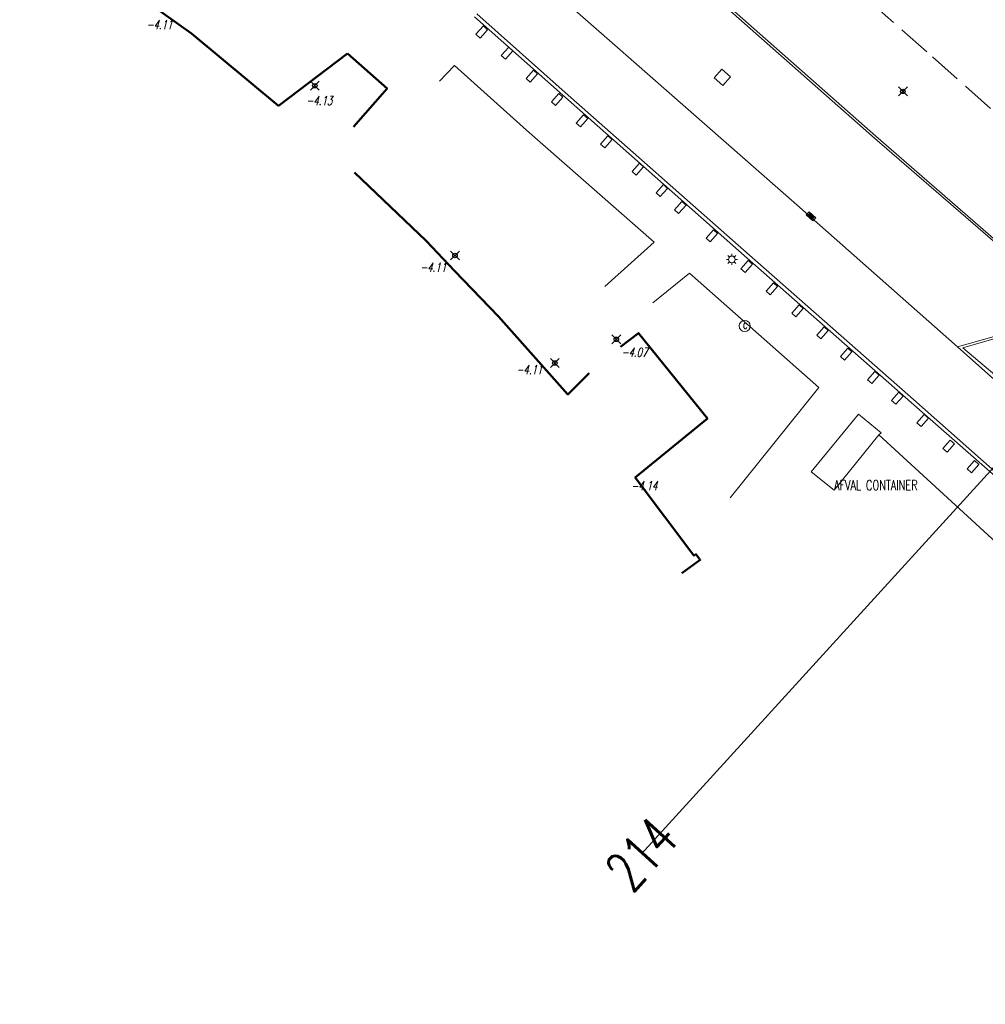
# Model space of a CAD drawing. Header units: metres. Extents: x 113132 to 113925, y 483082 to 483769.
# Tile 40 of 54: x 113707 to 113751, y 483194 to 483238. Entities that reach past the tile are written whole.
import ezdxf
from ezdxf.enums import TextEntityAlignment as Align

# ---------------------------------------------------------------- set-up
doc = ezdxf.new("R2010")
doc.units = ezdxf.units.M
doc.header["$PDMODE"] = 35
doc.header["$PDSIZE"] = 0.2
doc.linetypes.add('TALUDLIJN', pattern=[2, 1.5, -0.5])
for name, color, linetype in [('$detailpunten', 4, 'CONTINUOUS'), ('profiellijn_50m', 6, 'CONTINUOUS'), ('profielnummer_50m', 6, 'CONTINUOUS')]:
    doc.layers.add(name, color=color, linetype=linetype)
for name, color, linetype, lineweight in [('BSBL_Beton_schampblok', 7, 'CONTINUOUS', 18), ('DRPL_dorpelhoogte', 6, 'CONTINUOUS', 18), ('GHGB_gevel_hoofdgebouw', 1, 'CONTINUOUS', 50), ('KKLI_kant_klinkers', 7, 'CONTINUOUS', 18), ('KOLK_straatkolk', 7, 'CONTINUOUS', 18), ('KOVM_kant_overig_materiaal', 6, 'CONTINUOUS', 18), ('KSTC_caikast', 7, 'CONTINUOUS', 18), ('KTEG_kant_tegels', 7, 'CONTINUOUS', 18), ('LNTP_lantaarnpaal', 7, 'CONTINUOUS', 18), ('RPUT_rioolput_inspectieput', 7, 'CONTINUOUS', 18), ('TALH_talud_hoog', 32, 'TALUDLIJN', 18)]:
    doc.layers.add(name, color=color, linetype=linetype, lineweight=lineweight)
doc.layers.add('Defpoints2', color=11, linetype='CONTINUOUS', lineweight=18, plot=False)
doc.styles.add('Romans', font='romans.shx', dxfattribs={"width": 0.7, "height": 2})
doc.styles.get("Standard").update_dxf_attribs({"font": 'romans.shx', "height": 0.9})

# ---------------------------------------------------------------- blocks, each defined once
blk = doc.blocks.new('mvpnt-flat-11')
at = {"layer": '$detailpunten', "linetype": 'Continuous'}
blk.add_point((0, 0), dxfattribs=at)
blk = doc.blocks.new('mvpnt-flat-12')
at = {"layer": '$detailpunten', "linetype": 'Continuous'}
blk.add_point((0, 0), dxfattribs=at)
blk = doc.blocks.new('mvpnt-flat-13')
at = {"layer": '$detailpunten', "linetype": 'Continuous'}
blk.add_point((0, 0), dxfattribs=at)
blk = doc.blocks.new('mvpnt-flat-14')
at = {"layer": '$detailpunten', "linetype": 'Continuous'}
blk.add_point((0, 0), dxfattribs=at)
blk = doc.blocks.new('mvpnt-flat-530')
at = {"layer": '$detailpunten', "linetype": 'Continuous'}
blk.add_point((0, 0), dxfattribs=at)
blk = doc.blocks.new('BSBL-flat-15')
at = {"layer": 'BSBL_Beton_schampblok'}
for points in [[(-0.259, -0.104), (0.072, 0.27)], [(-0.072, -0.27), (0.259, 0.104)], [(0.259, 0.104), (0.072, 0.27)], [(-0.072, -0.27), (-0.259, -0.104)]]:
    blk.add_lwpolyline(points, dxfattribs=at)
blk = doc.blocks.new('BSBL-flat-17')
at = {"layer": 'BSBL_Beton_schampblok'}
for points in [[(-0.259, -0.104), (0.072, 0.27)], [(-0.072, -0.27), (0.259, 0.104)], [(0.259, 0.104), (0.072, 0.27)], [(-0.072, -0.27), (-0.259, -0.104)]]:
    blk.add_lwpolyline(points, dxfattribs=at)
blk = doc.blocks.new('BSBL-flat-18')
at = {"layer": 'BSBL_Beton_schampblok'}
for points in [[(-0.259, -0.104), (0.072, 0.27)], [(-0.072, -0.27), (0.259, 0.104)], [(0.259, 0.104), (0.072, 0.27)], [(-0.072, -0.27), (-0.259, -0.104)]]:
    blk.add_lwpolyline(points, dxfattribs=at)
blk = doc.blocks.new('BSBL-flat-19')
at = {"layer": 'BSBL_Beton_schampblok'}
for points in [[(-0.259, -0.104), (0.072, 0.27)], [(-0.072, -0.27), (0.259, 0.104)], [(0.259, 0.104), (0.072, 0.27)], [(-0.072, -0.27), (-0.259, -0.104)]]:
    blk.add_lwpolyline(points, dxfattribs=at)
blk = doc.blocks.new('BSBL-flat-20')
at = {"layer": 'BSBL_Beton_schampblok'}
for points in [[(-0.259, -0.104), (0.072, 0.27)], [(-0.072, -0.27), (0.259, 0.104)], [(0.259, 0.104), (0.072, 0.27)], [(-0.072, -0.27), (-0.259, -0.104)]]:
    blk.add_lwpolyline(points, dxfattribs=at)
blk = doc.blocks.new('BSBL-flat-21')
at = {"layer": 'BSBL_Beton_schampblok'}
for points in [[(-0.259, -0.104), (0.072, 0.27)], [(-0.072, -0.27), (0.259, 0.104)], [(0.259, 0.104), (0.072, 0.27)], [(-0.072, -0.27), (-0.259, -0.104)]]:
    blk.add_lwpolyline(points, dxfattribs=at)
blk = doc.blocks.new('BSBL-flat-22')
at = {"layer": 'BSBL_Beton_schampblok'}
for points in [[(-0.259, -0.104), (0.072, 0.27)], [(-0.072, -0.27), (0.259, 0.104)], [(0.259, 0.104), (0.072, 0.27)], [(-0.072, -0.27), (-0.259, -0.104)]]:
    blk.add_lwpolyline(points, dxfattribs=at)
blk = doc.blocks.new('BSBL-flat-23')
at = {"layer": 'BSBL_Beton_schampblok'}
for points in [[(-0.259, -0.104), (0.072, 0.27)], [(-0.072, -0.27), (0.259, 0.104)], [(0.259, 0.104), (0.072, 0.27)], [(-0.072, -0.27), (-0.259, -0.104)]]:
    blk.add_lwpolyline(points, dxfattribs=at)
blk = doc.blocks.new('BSBL-flat-24')
at = {"layer": 'BSBL_Beton_schampblok'}
for points in [[(-0.259, -0.104), (0.072, 0.27)], [(-0.072, -0.27), (0.259, 0.104)], [(0.259, 0.104), (0.072, 0.27)], [(-0.072, -0.27), (-0.259, -0.104)]]:
    blk.add_lwpolyline(points, dxfattribs=at)
blk = doc.blocks.new('BSBL-flat-25')
at = {"layer": 'BSBL_Beton_schampblok'}
for points in [[(-0.259, -0.104), (0.072, 0.27)], [(-0.072, -0.27), (0.259, 0.104)], [(0.259, 0.104), (0.072, 0.27)], [(-0.072, -0.27), (-0.259, -0.104)]]:
    blk.add_lwpolyline(points, dxfattribs=at)
blk = doc.blocks.new('BSBL-flat-26')
at = {"layer": 'BSBL_Beton_schampblok'}
for points in [[(-0.259, -0.104), (0.072, 0.27)], [(-0.072, -0.27), (0.259, 0.104)], [(0.259, 0.104), (0.072, 0.27)], [(-0.072, -0.27), (-0.259, -0.104)]]:
    blk.add_lwpolyline(points, dxfattribs=at)
blk = doc.blocks.new('BSBL-flat-27')
at = {"layer": 'BSBL_Beton_schampblok'}
for points in [[(-0.259, -0.104), (0.072, 0.27)], [(-0.072, -0.27), (0.259, 0.104)], [(0.259, 0.104), (0.072, 0.27)], [(-0.072, -0.27), (-0.259, -0.104)]]:
    blk.add_lwpolyline(points, dxfattribs=at)
blk = doc.blocks.new('BSBL-flat-28')
at = {"layer": 'BSBL_Beton_schampblok'}
for points in [[(-0.259, -0.104), (0.072, 0.27)], [(-0.072, -0.27), (0.259, 0.104)], [(0.259, 0.104), (0.072, 0.27)], [(-0.072, -0.27), (-0.259, -0.104)]]:
    blk.add_lwpolyline(points, dxfattribs=at)
blk = doc.blocks.new('BSBL-flat-29')
at = {"layer": 'BSBL_Beton_schampblok'}
for points in [[(-0.259, -0.104), (0.072, 0.27)], [(-0.072, -0.27), (0.259, 0.104)], [(0.259, 0.104), (0.072, 0.27)], [(-0.072, -0.27), (-0.259, -0.104)]]:
    blk.add_lwpolyline(points, dxfattribs=at)
blk = doc.blocks.new('BSBL-flat-30')
at = {"layer": 'BSBL_Beton_schampblok'}
for points in [[(-0.259, -0.104), (0.072, 0.27)], [(-0.072, -0.27), (0.259, 0.104)], [(0.259, 0.104), (0.072, 0.27)], [(-0.072, -0.27), (-0.259, -0.104)]]:
    blk.add_lwpolyline(points, dxfattribs=at)
blk = doc.blocks.new('BSBL-flat-31')
at = {"layer": 'BSBL_Beton_schampblok'}
for points in [[(-0.259, -0.104), (0.072, 0.27)], [(-0.072, -0.27), (0.259, 0.104)], [(0.259, 0.104), (0.072, 0.27)], [(-0.072, -0.27), (-0.259, -0.104)]]:
    blk.add_lwpolyline(points, dxfattribs=at)
blk = doc.blocks.new('BSBL-flat-32')
at = {"layer": 'BSBL_Beton_schampblok'}
for points in [[(-0.259, -0.104), (0.072, 0.27)], [(-0.072, -0.27), (0.259, 0.104)], [(0.259, 0.104), (0.072, 0.27)], [(-0.072, -0.27), (-0.259, -0.104)]]:
    blk.add_lwpolyline(points, dxfattribs=at)
blk = doc.blocks.new('BSBL-flat-33')
at = {"layer": 'BSBL_Beton_schampblok'}
for points in [[(-0.259, -0.104), (0.072, 0.27)], [(-0.072, -0.27), (0.259, 0.104)], [(0.259, 0.104), (0.072, 0.27)], [(-0.072, -0.27), (-0.259, -0.104)]]:
    blk.add_lwpolyline(points, dxfattribs=at)
blk = doc.blocks.new('BSBL-flat-34')
at = {"layer": 'BSBL_Beton_schampblok'}
for points in [[(-0.259, -0.104), (0.072, 0.27)], [(-0.072, -0.27), (0.259, 0.104)], [(0.259, 0.104), (0.072, 0.27)], [(-0.072, -0.27), (-0.259, -0.104)]]:
    blk.add_lwpolyline(points, dxfattribs=at)
blk = doc.blocks.new('BSBL-flat-35')
at = {"layer": 'BSBL_Beton_schampblok'}
for points in [[(-0.259, -0.104), (0.072, 0.27)], [(-0.072, -0.27), (0.259, 0.104)], [(0.259, 0.104), (0.072, 0.27)], [(-0.072, -0.27), (-0.259, -0.104)]]:
    blk.add_lwpolyline(points, dxfattribs=at)
blk = doc.blocks.new('KSTC-flat-1')
at = {"layer": 'KSTC_caikast'}
blk.add_circle((0, 0), 0.25, dxfattribs=at)
at = {"layer": 'KSTC_caikast', "width": 0.714}
blk.add_text('C', height=0.25, dxfattribs=at).set_placement((0.022, 0.001), align=Align.MIDDLE_CENTER)
blk = doc.blocks.new('LNTP-flat-27')
at = {"layer": 'LNTP_lantaarnpaal'}
for points in [[(-0.25, 0), (-0.15, 0)], [(-0.177, 0.177), (-0.106, 0.106)], [(0, 0.25), (0, 0.15)], [(0.177, 0.177), (0.106, 0.106)], [(0.25, 0), (0.15, 0)], [(-0.177, -0.177), (-0.106, -0.106)], [(0, -0.25), (0, -0.15)], [(0.177, -0.177), (0.106, -0.106)]]:
    blk.add_lwpolyline(points, dxfattribs=at)
blk.add_circle((0, 0), 0.15, dxfattribs=at)
blk = doc.blocks.new('KOLK-flat-64')
at = {"layer": 'KOLK_straatkolk'}
for p, q in [((-0.215, 0.062), (-0.08, 0.209)), ((0.08, -0.209), (-0.215, 0.062)), ((-0.144, 0.065), (0.077, -0.138)), ((-0.111, 0.101), (0.111, -0.101)), ((-0.08, 0.209), (0.215, -0.062)), ((-0.077, 0.138), (0.144, -0.065)), ((0.215, -0.062), (0.08, -0.209))]:
    blk.add_line(p, q, dxfattribs=at)
blk = doc.blocks.new('RPUT-flat-29')
at = {"layer": 'RPUT_rioolput_inspectieput'}
for p, q in [((-0.02, 0.371), (-0.371, -0.02)), ((0.371, 0.02), (-0.02, 0.371)), ((0.02, -0.371), (0.371, 0.02)), ((-0.371, -0.02), (0.02, -0.371))]:
    blk.add_line(p, q, dxfattribs=at)

msp = doc.modelspace()

# ---------------------------------------------------------------- linework, layer by layer
at = {"layer": 'Defpoints2'}
msp.add_polyline3d([(113743.839, 483217.067, 0), (113742.81, 483217.898, 0), (113744.932, 483220.483, 0), (113745.965, 483219.643, 0), (113745.855, 483219.558, 0), (113743.839, 483217.067, 0)], dxfattribs=at)
at = {"layer": 'GHGB_gevel_hoofdgebouw'}
for points in [[(113709.635, 483246.546), (113707.226, 483243.098), (113714.957, 483237.592), (113718.855, 483234.354), (113721.96, 483236.693)], [(113722.24, 483233.409), (113723.741, 483235.119), (113721.96, 483236.693)], [(113722.283, 483231.353), (113725.499, 483228.272), (113726.776, 483226.934), (113728.752, 483224.881), (113731.874, 483221.368), (113732.834, 483222.326)], [(113734.244, 483223.507), (113735.053, 483224.127), (113738.147, 483220.296), (113734.902, 483217.637), (113737.541, 483214.123), (113737.629, 483214.187), (113737.824, 483213.928), (113736.993, 483213.334)]]:
    msp.add_lwpolyline(points, dxfattribs=at)
at = {"layer": 'KKLI_kant_klinkers'}
for points in [[(113749.386, 483223.51, 0), (113742.168, 483229.895, 0), (113733.987, 483237.072, 0), (113729.765, 483240.777, 0), (113728.3, 483242.279, 0)], [(113737.405, 483240.188, 0), (113745.653, 483232.888, 0), (113754.761, 483225.023, 0), (113749.386, 483223.51, 0), (113751.423, 483221.697, 0), (113756.533, 483223.294, 0), (113757.264, 483222.672, 0), (113761.806, 483218.622, 0), (113762.56, 483218.088, 0), (113767.235, 483213.932, 0), (113775.43, 483206.691, 0), (113776.651, 483205.612, 0), (113775.575, 483205.238, 0), (113771.665, 483203.876, 0), (113771.534, 483203.799, 0)], [(113727.774, 483238.478, 0), (113731.745, 483234.95, 0), (113740.04, 483227.638, 0), (113747.418, 483221.141, 0), (113755.796, 483213.721, 0), (113763.978, 483206.537, 0), (113770.725, 483200.609, 0), (113777.447, 483194.684, 0), (113778.165, 483194.045, 0)]]:
    msp.add_polyline3d(points, dxfattribs=at)
at = {"layer": 'KOVM_kant_overig_materiaal'}
for points in [[(113757.264, 483222.672, 0), (113757.318, 483222.763, 0), (113757.161, 483222.921, 0), (113756.599, 483223.426, 0), (113751.554, 483221.845, 0), (113749.623, 483223.471, 0), (113754.899, 483224.999, 0), (113745.714, 483232.976, 0), (113737.446, 483240.3, 0)], [(113727.68, 483238.354, 0), (113731.637, 483234.848, 0), (113739.934, 483227.502, 0), (113747.313, 483221.015, 0), (113755.723, 483213.618, 0), (113763.884, 483206.437, 0), (113770.632, 483200.501, 0), (113777.379, 483194.557, 0), (113778.058, 483193.95, 0)]]:
    msp.add_polyline3d(points, dxfattribs=at)
at = {"layer": 'KTEG_kant_tegels'}
for points in [[(113726.099, 483235.458, 0), (113726.774, 483236.163, 0), (113730.014, 483233.255, 0), (113735.756, 483228.221, 0), (113733.528, 483226.219, 0)], [(113735.689, 483225.492, 0), (113737.342, 483226.827, 0), (113743.159, 483221.683, 0), (113739.167, 483216.716, 0)], [(113745.855, 483219.558, 0), (113752.563, 483213.398, 0), (113751.39, 483212.092, 0)]]:
    msp.add_polyline3d(points, dxfattribs=at)
at = {"layer": 'profiellijn_50m'}
msp.add_line((113788.21, 483258.943), (113735.18, 483200.713), dxfattribs=at)
at = {"layer": 'TALH_talud_hoog'}
for points in [[(113748.016, 483236.77, 0), (113739.607, 483244.164, 0), (113731.221, 483251.717, 0), (113724.759, 483257.371, 0)], [(113770.116, 483217.326, 0), (113764.242, 483222.429, 0), (113756.861, 483228.922, 0), (113748.016, 483236.77, 0)]]:
    msp.add_polyline3d(points, dxfattribs=at)

# ---------------------------------------------------------------- block references
at = {"layer": 'Defpoints2'}
for name, p in [('BSBL-flat-35', (113728, 483237.666)), ('BSBL-flat-34', (113729.139, 483236.711)), ('RPUT-flat-29', (113738.816, 483235.628)), ('BSBL-flat-33', (113730.254, 483235.677)), ('mvpnt-flat-11', (113720.493, 483235.251)), ('mvpnt-flat-530', (113746.934, 483234.994)), ('BSBL-flat-32', (113731.392, 483234.634)), ('BSBL-flat-31', (113732.508, 483233.678)), ('BSBL-flat-30', (113733.603, 483232.729)), ('BSBL-flat-29', (113735.018, 483231.498)), ('BSBL-flat-28', (113736.094, 483230.533)), ('BSBL-flat-27', (113736.925, 483229.77)), ('KOLK-flat-64', (113742.8, 483229.379)), ('BSBL-flat-26', (113738.346, 483228.496)), ('mvpnt-flat-12', (113726.797, 483227.615)), ('LNTP-flat-27', (113739.247, 483227.442)), ('BSBL-flat-25', (113739.912, 483227.125)), ('BSBL-flat-24', (113741.044, 483226.116)), ('BSBL-flat-23', (113742.197, 483225.127)), ('KSTC-flat-1', (113739.825, 483224.449)), ('mvpnt-flat-14', (113734.052, 483223.846)), ('BSBL-flat-22', (113743.317, 483224.135)), ('BSBL-flat-21', (113744.381, 483223.182)), ('mvpnt-flat-13', (113731.286, 483222.783)), ('BSBL-flat-20', (113745.605, 483222.132)), ('BSBL-flat-19', (113746.687, 483221.196)), ('BSBL-flat-18', (113747.825, 483220.203)), ('BSBL-flat-15', (113748.992, 483219.045)), ('BSBL-flat-17', (113750.084, 483218.123))]:
    msp.add_blockref(name, p, dxfattribs=at)

# ---------------------------------------------------------------- texts
at = {"layer": 'Defpoints2', "width": 0.711111}
msp.add_text('AFVAL CONTAINER', height=0.45, dxfattribs=at).set_placement((113743.839, 483217.067))
at = {"layer": 'DRPL_dorpelhoogte', "oblique": 15, "width": 0.7125}
for p in [(113714.093, 483238.201), (113726.398, 483227.288), (113730.726, 483222.685)]:
    msp.add_text('-4.11', height=0.4, dxfattribs=at).set_placement(p, align=Align.TOP_RIGHT)
for s, p in [('-4.13', (113720.105, 483234.78)), ('-4.07', (113734.277, 483223.468))]:
    msp.add_text(s, height=0.4, dxfattribs=at).set_placement(p, align=Align.TOP_LEFT)
msp.add_text('-4.14', height=0.4, dxfattribs=at).set_placement((113735.306, 483217.065), align=Align.CENTER)
at = {"layer": 'profielnummer_50m', "style": 'Romans', "width": 0.7}
msp.add_text('214', height=1.8, rotation=47.6758, dxfattribs=at).set_placement((113735.18, 483200.713), align=Align.MIDDLE_CENTER)

doc.saveas('drawing.dxf')
